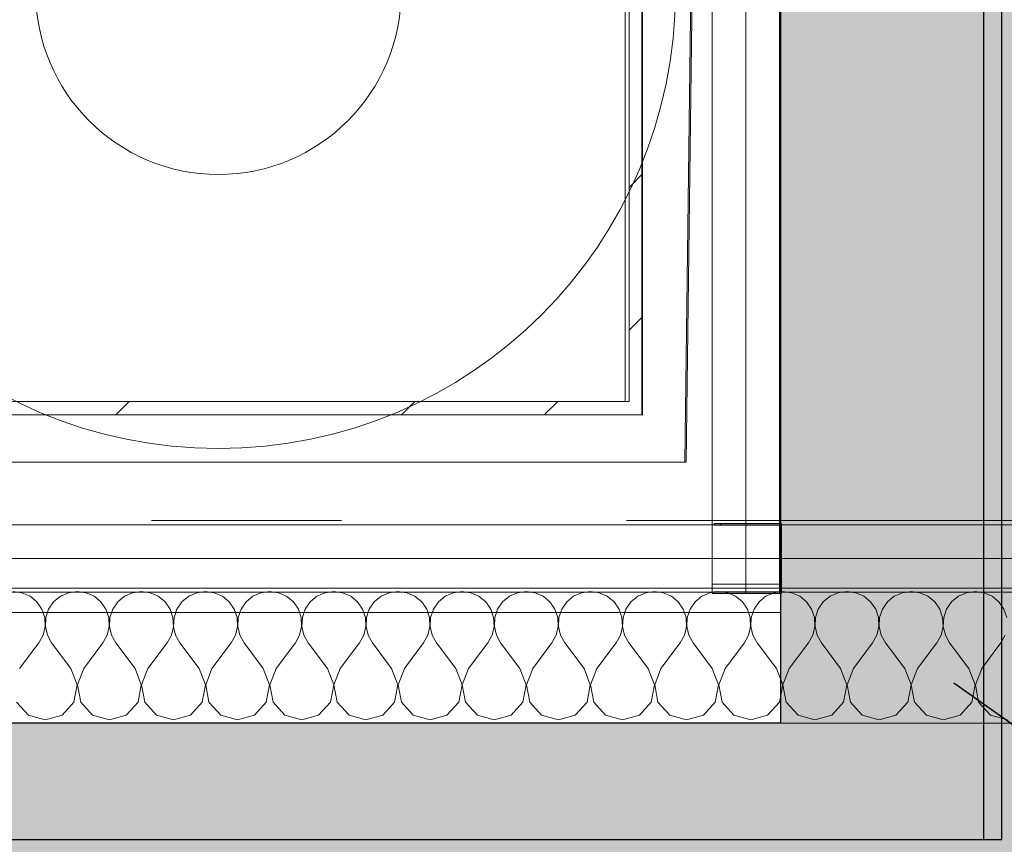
# Model space of a CAD drawing. Header units: centimetres. Extents: x -204 to 17936, y -15197 to 4352.
# Tile 10 of 41: x 548 to 621, y 1510 to 1571. Entities that reach past the tile are written whole.
import ezdxf
from ezdxf.enums import TextEntityAlignment as Align

# ---------------------------------------------------------------- set-up
doc = ezdxf.new("R2010")
doc.units = ezdxf.units.CM
doc.header["$MEASUREMENT"] = 0
doc.linetypes.add('Przerywana podwójnie', pattern=[109.361107, 52.916665, -21.166666, 14.111111, -21.166666])
for name, color, linetype, lineweight in [('0_Nr_pióra__12', 7, 'Continuous', 13), ('0_Nr_pióra__13', 7, 'Continuous', 25), ('280-A Dachy Powłoki_Nr_pióra__13', 7, 'Continuous', 25), ('299-A Wymiary Opisy_Nr_pióra__11', 7, 'Continuous', 0), ('410-K Osie główne_Nr_pióra__11', 7, 'Continuous', 0), ('Nowe_199-Z Wymiary i opisy_Nr_pióra__135', 5, 'Continuous', 20), ('Nowe_280-A Dachy Powłoki_Nr_pióra__135', 5, 'Continuous', 13), ('Nowe_420 - Wełna mineralna_Nr_pióra__135', 5, 'Continuous', 0), ('Nowe_440-K Słupy stalowe_Nr_pióra__135', 5, 'Continuous', 20), ('Nowe_520-I Went_Klim_Nr_pióra__135', 5, 'Continuous', 20)]:
    doc.layers.add(name, color=color, linetype=linetype, lineweight=lineweight)
for name, color, linetype in [('280-A Dachy Powłoki', 7, 'Continuous'), ('299-A Wymiary Opisy', 7, 'Continuous'), ('410-K Osie główne', 7, 'Continuous'), ('Nowe_280-A Dachy Powłoki', 7, 'Continuous'), ('Nowe_420 - Wełna mineralna', 7, 'Continuous'), ('Nowe_440-K Słupy stalowe', 7, 'Continuous'), ('Nowe_520-I Went_Klim', 7, 'Continuous')]:
    doc.layers.add(name, color=color, linetype=linetype)
doc.styles.add('STYL_AUTOMATYCZNY_1', font='arial.ttf')
doc.styles.add('STYL_AUTOMATYCZNY_2', font='arial.ttf')
doc.dimstyles.new('STYL_AUTOMATYCZNY__3', dxfattribs={"dimtxt": 13, "dimasz": 7.6, "dimexe": 0.18, "dimexo": 0.0625, "dimgap": 0, "dimtad": 1, "dimtih": 1, "dimtoh": 1, "dimdec": 0, "dimzin": 0, "dimdsep": 46, "dimtxsty": 'STYL_AUTOMATYCZNY_2', "dimblk": 'ARROWHEAD_2', "dimblk1": 'ARROWHEAD_2', "dimblk2": 'ARROWHEAD_2', "dimcen": 0.09, "dimclrd": 7, "dimclre": 7, "dimclrt": 7, "dimadec": 0, "dimazin": 0, "dimtfac": 1, "dimtdec": 4, "dimtmove": 0, "dimatfit": 3, "dimfxl": 0, "dimtolj": 1, "dimtzin": 0, "dimarcsym": 0})
doc.dimstyles.new('STYL_AUTOMATYCZNY__5', dxfattribs={"dimtxt": 0.18, "dimasz": 14.592, "dimexe": 0.18, "dimexo": 0.0625, "dimgap": 0, "dimtad": 0, "dimtih": 1, "dimtoh": 1, "dimdec": 4, "dimzin": 0, "dimdsep": 46, "dimcen": 0.09, "dimadec": 0, "dimazin": 0, "dimtfac": 1, "dimtdec": 4, "dimtmove": 0, "dimatfit": 3, "dimldrblk": 'ARROWHEAD_5', "dimfxl": 0, "dimtolj": 1, "dimtzin": 0, "dimarcsym": 0})
pattern_1 = [(45, (0, 0), (-15.9099, 15.9099), []), (45, (-5.303, 5.303), (-15.9099, 15.9099), [])]

# ---------------------------------------------------------------- blocks, each defined once
blk = doc.blocks.new('Dach_1_1', base_point=(484.73, 1657.806))
at = {"layer": 'Nowe_280-A Dachy Powłoki_Nr_pióra__135', "color": 5, "linetype": 'Continuous', "lineweight": 13, "flags": 128}
for points in [[(621.027, 1657.966), (621.027, 1510.116)], [(604.598, 1526.984), (604.598, 1616.676)], [(521.094, 1526.984), (604.598, 1526.984)], [(621.027, 1510.116), (484.73, 1510.116)]]:
    blk.add_lwpolyline(points, dxfattribs=at)
blk = doc.blocks.new('Dach_2_1', base_point=(484.73, 1657.806))
at = {"layer": 'Nowe_280-A Dachy Powłoki_Nr_pióra__135', "color": 5, "linetype": 'Continuous', "lineweight": 20, "flags": 128}
for points in [[(512.41, 1518.773), (621.027, 1518.773)], [(621.027, 1518.773), (621.027, 1510.116)], [(621.027, 1510.116), (484.73, 1510.116)]]:
    blk.add_lwpolyline(points, dxfattribs=at)
blk = doc.blocks.new('Ceownik prosty[3]_1', base_point=(635.362, 1530.984))
at = {"layer": 'Nowe_440-K Słupy stalowe_Nr_pióra__135', "color": 5, "linetype": 'Continuous', "lineweight": 20}
for p, q in [((525.259, 1533.484), (580.31, 1533.484)), ((580.31, 1533.484), (635.362, 1533.484)), ((635.362, 1530.984), (525.259, 1530.984)), ((580.31, 1528.484), (525.259, 1528.484)), ((635.362, 1528.484), (580.31, 1528.484))]:
    blk.add_line(p, q, dxfattribs=at)
blk = doc.blocks.new('Kształt_1_1')
at = {"layer": 'Nowe_440-K Słupy stalowe_Nr_pióra__135', "color": 5, "linetype": 'Continuous', "lineweight": 13, "flags": 128}
for points in [[(598.387, 1607.996), (597.495, 1538.144)], [(598.474, 1607.996), (597.582, 1538.144)], [(593.062, 1542.647), (593.062, 1603.493)], [(532.447, 1542.647), (593.062, 1542.647)], [(597.495, 1538.144), (527.961, 1538.144)], [(597.495, 1538.144), (597.582, 1538.144)]]:
    blk.add_lwpolyline(points, dxfattribs=at)
blk = doc.blocks.new('*X50')
at = {"layer": 'Nowe_420 - Wełna mineralna_Nr_pióra__135', "color": 5, "linetype": 'Continuous', "lineweight": 0}
for p, q in [((548.27, 1528.444), (547.619, 1528.535)), ((552.381, 1528.535), (551.73, 1528.444)), ((553.032, 1528.444), (552.381, 1528.535)), ((557.143, 1528.535), (556.492, 1528.444)), ((557.793, 1528.444), (557.143, 1528.535)), ((561.905, 1528.535), (561.254, 1528.444)), ((562.555, 1528.444), (561.905, 1528.535)), ((566.667, 1528.535), (566.016, 1528.444)), ((567.317, 1528.444), (566.667, 1528.535)), ((571.429, 1528.535), (570.778, 1528.444)), ((572.079, 1528.444), (571.429, 1528.535)), ((576.19, 1528.535), (575.54, 1528.444)), ((576.841, 1528.444), (576.19, 1528.535)), ((580.952, 1528.535), (580.302, 1528.444)), ((581.603, 1528.444), (580.952, 1528.535)), ((585.714, 1528.535), (585.064, 1528.444)), ((586.365, 1528.444), (585.714, 1528.535)), ((590.476, 1528.535), (589.826, 1528.444)), ((591.127, 1528.444), (590.476, 1528.535)), ((595.238, 1528.535), (594.587, 1528.444)), ((595.889, 1528.444), (595.238, 1528.535)), ((600, 1528.535), (599.349, 1528.444)), ((600.651, 1528.444), (600, 1528.535)), ((604.762, 1528.535), (604.111, 1528.444)), ((605.413, 1528.444), (604.762, 1528.535)), ((609.524, 1528.535), (608.873, 1528.444)), ((610.174, 1528.444), (609.524, 1528.535)), ((614.286, 1528.535), (613.635, 1528.444)), ((614.936, 1528.444), (614.286, 1528.535)), ((619.048, 1528.535), (618.397, 1528.444)), ((619.698, 1528.444), (619.048, 1528.535)), ((548.871, 1528.179), (548.27, 1528.444)), ((549.377, 1527.76), (548.871, 1528.179)), ((549.749, 1527.219), (549.377, 1527.76)), ((550.623, 1527.76), (550.251, 1527.219)), ((551.129, 1528.179), (550.623, 1527.76)), ((551.73, 1528.444), (551.129, 1528.179)), ((553.633, 1528.179), (553.032, 1528.444)), ((554.139, 1527.76), (553.633, 1528.179)), ((554.511, 1527.219), (554.139, 1527.76)), ((555.385, 1527.76), (555.013, 1527.219)), ((555.891, 1528.179), (555.385, 1527.76)), ((556.492, 1528.444), (555.891, 1528.179)), ((558.395, 1528.179), (557.793, 1528.444)), ((558.9, 1527.76), (558.395, 1528.179)), ((559.272, 1527.219), (558.9, 1527.76)), ((560.147, 1527.76), (559.775, 1527.219)), ((560.653, 1528.179), (560.147, 1527.76)), ((561.254, 1528.444), (560.653, 1528.179)), ((563.157, 1528.179), (562.555, 1528.444)), ((563.662, 1527.76), (563.157, 1528.179)), ((564.034, 1527.219), (563.662, 1527.76)), ((564.909, 1527.76), (564.537, 1527.219)), ((565.415, 1528.179), (564.909, 1527.76)), ((566.016, 1528.444), (565.415, 1528.179)), ((567.918, 1528.179), (567.317, 1528.444)), ((568.424, 1527.76), (567.918, 1528.179)), ((568.796, 1527.219), (568.424, 1527.76)), ((569.671, 1527.76), (569.299, 1527.219)), ((570.177, 1528.179), (569.671, 1527.76)), ((570.778, 1528.444), (570.177, 1528.179)), ((572.68, 1528.179), (572.079, 1528.444)), ((573.186, 1527.76), (572.68, 1528.179)), ((573.558, 1527.219), (573.186, 1527.76)), ((574.433, 1527.76), (574.061, 1527.219)), ((574.939, 1528.179), (574.433, 1527.76)), ((575.54, 1528.444), (574.939, 1528.179)), ((577.442, 1528.179), (576.841, 1528.444)), ((577.948, 1527.76), (577.442, 1528.179)), ((578.32, 1527.219), (577.948, 1527.76)), ((579.195, 1527.76), (578.823, 1527.219)), ((579.701, 1528.179), (579.195, 1527.76)), ((580.302, 1528.444), (579.701, 1528.179)), ((582.204, 1528.179), (581.603, 1528.444)), ((582.71, 1527.76), (582.204, 1528.179)), ((583.082, 1527.219), (582.71, 1527.76)), ((583.957, 1527.76), (583.585, 1527.219)), ((584.463, 1528.179), (583.957, 1527.76)), ((585.064, 1528.444), (584.463, 1528.179)), ((586.966, 1528.179), (586.365, 1528.444)), ((587.472, 1527.76), (586.966, 1528.179)), ((587.844, 1527.219), (587.472, 1527.76)), ((588.719, 1527.76), (588.347, 1527.219)), ((589.224, 1528.179), (588.719, 1527.76)), ((589.826, 1528.444), (589.224, 1528.179)), ((591.728, 1528.179), (591.127, 1528.444)), ((592.234, 1527.76), (591.728, 1528.179)), ((592.606, 1527.219), (592.234, 1527.76)), ((593.481, 1527.76), (593.109, 1527.219)), ((593.986, 1528.179), (593.481, 1527.76)), ((594.587, 1528.444), (593.986, 1528.179)), ((596.49, 1528.179), (595.889, 1528.444)), ((596.996, 1527.76), (596.49, 1528.179)), ((597.368, 1527.219), (596.996, 1527.76)), ((598.242, 1527.76), (597.87, 1527.219)), ((598.748, 1528.179), (598.242, 1527.76)), ((599.349, 1528.444), (598.748, 1528.179)), ((601.252, 1528.179), (600.651, 1528.444)), ((601.758, 1527.76), (601.252, 1528.179)), ((602.13, 1527.219), (601.758, 1527.76)), ((603.004, 1527.76), (602.632, 1527.219)), ((603.51, 1528.179), (603.004, 1527.76)), ((604.111, 1528.444), (603.51, 1528.179)), ((606.014, 1528.179), (605.413, 1528.444)), ((606.519, 1527.76), (606.014, 1528.179)), ((606.891, 1527.219), (606.519, 1527.76)), ((607.766, 1527.76), (607.394, 1527.219)), ((608.272, 1528.179), (607.766, 1527.76)), ((608.873, 1528.444), (608.272, 1528.179)), ((610.776, 1528.179), (610.174, 1528.444)), ((611.281, 1527.76), (610.776, 1528.179)), ((611.653, 1527.219), (611.281, 1527.76)), ((612.528, 1527.76), (612.156, 1527.219)), ((613.034, 1528.179), (612.528, 1527.76)), ((613.635, 1528.444), (613.034, 1528.179)), ((615.537, 1528.179), (614.936, 1528.444)), ((616.043, 1527.76), (615.537, 1528.179)), ((616.415, 1527.219), (616.043, 1527.76)), ((617.29, 1527.76), (616.918, 1527.219)), ((617.796, 1528.179), (617.29, 1527.76)), ((618.397, 1528.444), (617.796, 1528.179)), ((620.299, 1528.179), (619.698, 1528.444)), ((620.805, 1527.76), (620.299, 1528.179)), ((621.177, 1527.219), (620.805, 1527.76)), ((549.959, 1526.596), (549.749, 1527.219)), ((550.251, 1527.219), (550.041, 1526.596)), ((554.72, 1526.596), (554.511, 1527.219)), ((555.013, 1527.219), (554.803, 1526.596)), ((559.482, 1526.596), (559.272, 1527.219)), ((559.775, 1527.219), (559.565, 1526.596)), ((564.244, 1526.596), (564.034, 1527.219)), ((564.537, 1527.219), (564.327, 1526.596)), ((569.006, 1526.596), (568.796, 1527.219)), ((569.299, 1527.219), (569.089, 1526.596)), ((573.768, 1526.596), (573.558, 1527.219)), ((574.061, 1527.219), (573.851, 1526.596)), ((578.53, 1526.596), (578.32, 1527.219)), ((578.823, 1527.219), (578.613, 1526.596)), ((583.292, 1526.596), (583.082, 1527.219)), ((583.585, 1527.219), (583.375, 1526.596)), ((588.054, 1526.596), (587.844, 1527.219)), ((588.347, 1527.219), (588.137, 1526.596)), ((592.816, 1526.596), (592.606, 1527.219)), ((593.109, 1527.219), (592.899, 1526.596)), ((597.578, 1526.596), (597.368, 1527.219)), ((597.87, 1527.219), (597.66, 1526.596)), ((602.34, 1526.596), (602.13, 1527.219)), ((602.632, 1527.219), (602.422, 1526.596)), ((607.101, 1526.596), (606.891, 1527.219)), ((607.394, 1527.219), (607.184, 1526.596)), ((611.863, 1526.596), (611.653, 1527.219)), ((612.156, 1527.219), (611.946, 1526.596)), ((616.625, 1526.596), (616.415, 1527.219)), ((616.918, 1527.219), (616.708, 1526.596)), ((621.387, 1526.596), (621.177, 1527.219)), ((549.99, 1525.94), (549.959, 1526.596)), ((550.041, 1526.596), (550.01, 1525.94)), ((554.752, 1525.94), (554.72, 1526.596)), ((554.803, 1526.596), (554.772, 1525.94)), ((559.514, 1525.94), (559.482, 1526.596)), ((559.565, 1526.596), (559.533, 1525.94)), ((564.276, 1525.94), (564.244, 1526.596)), ((564.327, 1526.596), (564.295, 1525.94)), ((569.038, 1525.94), (569.006, 1526.596)), ((569.089, 1526.596), (569.057, 1525.94)), ((573.8, 1525.94), (573.768, 1526.596)), ((573.851, 1526.596), (573.819, 1525.94)), ((578.562, 1525.94), (578.53, 1526.596)), ((578.613, 1526.596), (578.581, 1525.94)), ((583.324, 1525.94), (583.292, 1526.596)), ((583.375, 1526.596), (583.343, 1525.94)), ((588.086, 1525.94), (588.054, 1526.596)), ((588.137, 1526.596), (588.105, 1525.94)), ((592.848, 1525.94), (592.816, 1526.596)), ((592.899, 1526.596), (592.867, 1525.94)), ((597.609, 1525.94), (597.578, 1526.596)), ((597.66, 1526.596), (597.629, 1525.94)), ((602.371, 1525.94), (602.34, 1526.596)), ((602.422, 1526.596), (602.391, 1525.94)), ((607.133, 1525.94), (607.101, 1526.596)), ((607.184, 1526.596), (607.152, 1525.94)), ((611.895, 1525.94), (611.863, 1526.596)), ((611.946, 1526.596), (611.914, 1525.94)), ((616.657, 1525.94), (616.625, 1526.596)), ((616.708, 1526.596), (616.676, 1525.94)), ((549.842, 1525.3), (549.99, 1525.94)), ((550.01, 1525.94), (550.158, 1525.3)), ((554.604, 1525.3), (554.752, 1525.94)), ((554.772, 1525.94), (554.92, 1525.3)), ((559.366, 1525.3), (559.514, 1525.94)), ((559.533, 1525.94), (559.682, 1525.3)), ((564.127, 1525.3), (564.276, 1525.94)), ((564.295, 1525.94), (564.444, 1525.3)), ((568.889, 1525.3), (569.038, 1525.94)), ((569.057, 1525.94), (569.206, 1525.3)), ((573.651, 1525.3), (573.8, 1525.94)), ((573.819, 1525.94), (573.968, 1525.3)), ((578.413, 1525.3), (578.562, 1525.94)), ((578.581, 1525.94), (578.73, 1525.3)), ((583.175, 1525.3), (583.324, 1525.94)), ((583.343, 1525.94), (583.492, 1525.3)), ((587.937, 1525.3), (588.086, 1525.94)), ((588.105, 1525.94), (588.254, 1525.3)), ((592.699, 1525.3), (592.848, 1525.94)), ((592.867, 1525.94), (593.015, 1525.3)), ((597.461, 1525.3), (597.609, 1525.94)), ((597.629, 1525.94), (597.777, 1525.3)), ((602.223, 1525.3), (602.371, 1525.94)), ((602.391, 1525.94), (602.539, 1525.3)), ((606.985, 1525.3), (607.133, 1525.94)), ((607.152, 1525.94), (607.301, 1525.3)), ((611.746, 1525.3), (611.895, 1525.94)), ((611.914, 1525.94), (612.063, 1525.3)), ((616.508, 1525.3), (616.657, 1525.94)), ((616.676, 1525.94), (616.825, 1525.3)), ((549.524, 1524.725), (549.842, 1525.3)), ((550.158, 1525.3), (550.476, 1524.725)), ((554.286, 1524.725), (554.604, 1525.3)), ((554.92, 1525.3), (555.238, 1524.725)), ((559.048, 1524.725), (559.366, 1525.3)), ((559.682, 1525.3), (560, 1524.725)), ((563.81, 1524.725), (564.127, 1525.3)), ((564.444, 1525.3), (564.762, 1524.725)), ((568.571, 1524.725), (568.889, 1525.3)), ((569.206, 1525.3), (569.524, 1524.725)), ((573.333, 1524.725), (573.651, 1525.3)), ((573.968, 1525.3), (574.286, 1524.725)), ((578.095, 1524.725), (578.413, 1525.3)), ((578.73, 1525.3), (579.048, 1524.725)), ((582.857, 1524.725), (583.175, 1525.3)), ((583.492, 1525.3), (583.81, 1524.725)), ((587.619, 1524.725), (587.937, 1525.3)), ((588.254, 1525.3), (588.571, 1524.725)), ((592.381, 1524.725), (592.699, 1525.3)), ((593.015, 1525.3), (593.333, 1524.725)), ((597.143, 1524.725), (597.461, 1525.3)), ((597.777, 1525.3), (598.095, 1524.725)), ((601.905, 1524.725), (602.223, 1525.3)), ((602.539, 1525.3), (602.857, 1524.725)), ((606.667, 1524.725), (606.985, 1525.3)), ((607.301, 1525.3), (607.619, 1524.725)), ((611.429, 1524.725), (611.746, 1525.3)), ((612.063, 1525.3), (612.381, 1524.725)), ((616.19, 1524.725), (616.508, 1525.3)), ((616.825, 1525.3), (617.143, 1524.725)), ((620.952, 1524.725), (621.27, 1525.3)), ((548.095, 1522.821), (549.524, 1524.725)), ((551.905, 1522.821), (550.476, 1524.725)), ((552.857, 1522.821), (554.286, 1524.725)), ((556.667, 1522.821), (555.238, 1524.725)), ((557.619, 1522.821), (559.048, 1524.725)), ((561.429, 1522.821), (560, 1524.725)), ((562.381, 1522.821), (563.81, 1524.725)), ((566.19, 1522.821), (564.762, 1524.725)), ((567.143, 1522.821), (568.571, 1524.725)), ((570.952, 1522.821), (569.524, 1524.725)), ((571.905, 1522.821), (573.333, 1524.725)), ((575.714, 1522.821), (574.286, 1524.725)), ((576.667, 1522.821), (578.095, 1524.725)), ((580.476, 1522.821), (579.048, 1524.725)), ((581.429, 1522.821), (582.857, 1524.725)), ((585.238, 1522.821), (583.81, 1524.725)), ((586.19, 1522.821), (587.619, 1524.725)), ((590, 1522.821), (588.571, 1524.725)), ((590.952, 1522.821), (592.381, 1524.725)), ((594.762, 1522.821), (593.333, 1524.725)), ((595.714, 1522.821), (597.143, 1524.725)), ((599.524, 1522.821), (598.095, 1524.725)), ((600.476, 1522.821), (601.905, 1524.725)), ((604.286, 1522.821), (602.857, 1524.725)), ((605.238, 1522.821), (606.667, 1524.725)), ((609.048, 1522.821), (607.619, 1524.725)), ((610, 1522.821), (611.429, 1524.725)), ((613.81, 1522.821), (612.381, 1524.725)), ((614.762, 1522.821), (616.19, 1524.725)), ((618.571, 1522.821), (617.143, 1524.725)), ((619.524, 1522.821), (620.952, 1524.725)), ((552.371, 1521.606), (551.905, 1522.821)), ((552.857, 1522.821), (552.391, 1521.606)), ((557.133, 1521.606), (556.667, 1522.821)), ((557.619, 1522.821), (557.152, 1521.606)), ((561.895, 1521.606), (561.429, 1522.821)), ((562.381, 1522.821), (561.914, 1521.606)), ((566.657, 1521.606), (566.19, 1522.821)), ((567.143, 1522.821), (566.676, 1521.606)), ((571.419, 1521.606), (570.952, 1522.821)), ((571.905, 1522.821), (571.438, 1521.606)), ((576.181, 1521.606), (575.714, 1522.821)), ((576.667, 1522.821), (576.2, 1521.606)), ((580.943, 1521.606), (580.476, 1522.821)), ((581.429, 1522.821), (580.962, 1521.606)), ((585.705, 1521.606), (585.238, 1522.821)), ((586.19, 1522.821), (585.724, 1521.606)), ((590.467, 1521.606), (590, 1522.821)), ((590.952, 1522.821), (590.486, 1521.606)), ((595.228, 1521.606), (594.762, 1522.821)), ((595.714, 1522.821), (595.248, 1521.606)), ((599.99, 1521.606), (599.524, 1522.821)), ((600.476, 1522.821), (600.01, 1521.606)), ((604.752, 1521.606), (604.286, 1522.821)), ((605.238, 1522.821), (604.772, 1521.606)), ((609.514, 1521.606), (609.048, 1522.821)), ((610, 1522.821), (609.533, 1521.606)), ((614.276, 1521.606), (613.81, 1522.821)), ((614.762, 1522.821), (614.295, 1521.606)), ((619.038, 1521.606), (618.571, 1522.821)), ((619.524, 1522.821), (619.057, 1521.606)), ((552.13, 1520.327), (552.371, 1521.606)), ((552.391, 1521.606), (552.632, 1520.327)), ((556.891, 1520.327), (557.133, 1521.606)), ((557.152, 1521.606), (557.394, 1520.327)), ((561.653, 1520.327), (561.895, 1521.606)), ((561.914, 1521.606), (562.156, 1520.327)), ((566.415, 1520.327), (566.657, 1521.606)), ((566.676, 1521.606), (566.918, 1520.327)), ((571.177, 1520.327), (571.419, 1521.606)), ((571.438, 1521.606), (571.68, 1520.327)), ((575.939, 1520.327), (576.181, 1521.606)), ((576.2, 1521.606), (576.442, 1520.327)), ((580.701, 1520.327), (580.943, 1521.606)), ((580.962, 1521.606), (581.204, 1520.327)), ((585.463, 1520.327), (585.705, 1521.606)), ((585.724, 1521.606), (585.966, 1520.327)), ((590.225, 1520.327), (590.467, 1521.606)), ((590.486, 1521.606), (590.728, 1520.327)), ((594.987, 1520.327), (595.228, 1521.606)), ((595.248, 1521.606), (595.489, 1520.327)), ((599.749, 1520.327), (599.99, 1521.606)), ((600.01, 1521.606), (600.251, 1520.327)), ((604.511, 1520.327), (604.752, 1521.606)), ((604.772, 1521.606), (605.013, 1520.327)), ((609.272, 1520.327), (609.514, 1521.606)), ((609.533, 1521.606), (609.775, 1520.327)), ((614.034, 1520.327), (614.276, 1521.606)), ((614.295, 1521.606), (614.537, 1520.327)), ((618.796, 1520.327), (619.038, 1521.606)), ((619.057, 1521.606), (619.299, 1520.327)), ((547.87, 1520.327), (548.748, 1519.367)), ((551.252, 1519.367), (552.13, 1520.327)), ((552.632, 1520.327), (553.51, 1519.367)), ((556.014, 1519.367), (556.891, 1520.327)), ((557.394, 1520.327), (558.272, 1519.367)), ((560.776, 1519.367), (561.653, 1520.327)), ((562.156, 1520.327), (563.034, 1519.367)), ((565.537, 1519.367), (566.415, 1520.327)), ((566.918, 1520.327), (567.796, 1519.367)), ((570.299, 1519.367), (571.177, 1520.327)), ((571.68, 1520.327), (572.558, 1519.367)), ((575.061, 1519.367), (575.939, 1520.327)), ((576.442, 1520.327), (577.32, 1519.367)), ((579.823, 1519.367), (580.701, 1520.327)), ((581.204, 1520.327), (582.082, 1519.367)), ((584.585, 1519.367), (585.463, 1520.327)), ((585.966, 1520.327), (586.843, 1519.367)), ((589.347, 1519.367), (590.225, 1520.327)), ((590.728, 1520.327), (591.605, 1519.367)), ((594.109, 1519.367), (594.987, 1520.327)), ((595.489, 1520.327), (596.367, 1519.367)), ((598.871, 1519.367), (599.749, 1520.327)), ((600.251, 1520.327), (601.129, 1519.367)), ((603.633, 1519.367), (604.511, 1520.327)), ((605.013, 1520.327), (605.891, 1519.367)), ((608.395, 1519.367), (609.272, 1520.327)), ((609.775, 1520.327), (610.653, 1519.367)), ((613.157, 1519.367), (614.034, 1520.327)), ((614.537, 1520.327), (615.415, 1519.367)), ((617.918, 1519.367), (618.796, 1520.327)), ((619.299, 1520.327), (620.177, 1519.367)), ((548.748, 1519.367), (550, 1519.011)), ((550, 1519.011), (551.252, 1519.367)), ((553.51, 1519.367), (554.762, 1519.011)), ((554.762, 1519.011), (556.014, 1519.367)), ((558.272, 1519.367), (559.524, 1519.011)), ((559.524, 1519.011), (560.776, 1519.367)), ((563.034, 1519.367), (564.286, 1519.011)), ((564.286, 1519.011), (565.537, 1519.367)), ((567.796, 1519.367), (569.048, 1519.011)), ((569.048, 1519.011), (570.299, 1519.367)), ((572.558, 1519.367), (573.81, 1519.011)), ((573.81, 1519.011), (575.061, 1519.367)), ((577.32, 1519.367), (578.571, 1519.011)), ((578.571, 1519.011), (579.823, 1519.367)), ((582.082, 1519.367), (583.333, 1519.011)), ((583.333, 1519.011), (584.585, 1519.367)), ((586.843, 1519.367), (588.095, 1519.011)), ((588.095, 1519.011), (589.347, 1519.367)), ((591.605, 1519.367), (592.857, 1519.011)), ((592.857, 1519.011), (594.109, 1519.367)), ((596.367, 1519.367), (597.619, 1519.011)), ((597.619, 1519.011), (598.871, 1519.367)), ((601.129, 1519.367), (602.381, 1519.011)), ((602.381, 1519.011), (603.633, 1519.367)), ((605.891, 1519.367), (607.143, 1519.011)), ((607.143, 1519.011), (608.395, 1519.367)), ((610.653, 1519.367), (611.905, 1519.011)), ((611.905, 1519.011), (613.157, 1519.367)), ((615.415, 1519.367), (616.667, 1519.011)), ((616.667, 1519.011), (617.918, 1519.367)), ((620.177, 1519.367), (621.429, 1519.011))]:
    blk.add_line(p, q, dxfattribs=at)
blk = doc.blocks.new('Ściana_17_1', base_point=(635.739, 1528.773))
at = {"layer": 'Nowe_420 - Wełna mineralna_Nr_pióra__135', "color": 5, "linetype": 'Continuous', "lineweight": 20, "flags": 128}
for points in [[(635.739, 1528.773), (521.5, 1528.773)], [(511.5, 1518.773), (635.739, 1518.773)]]:
    blk.add_lwpolyline(points, dxfattribs=at)
at = {"layer": 'Nowe_420 - Wełna mineralna', "color": 5, "lineweight": 20}
blk.add_blockref('*X50', (0, 0), dxfattribs=at)
blk = doc.blocks.new('Ściana_19_1', base_point=(594.341, 1604.493))
at = {"layer": 'Nowe_520-I Went_Klim_Nr_pióra__135', "linetype": 'Continuous', "lineweight": 20}
h = blk.add_hatch(dxfattribs=at)
h.set_pattern_fill('Stal_0001', color=5, style=0, pattern_type=2)
h.set_pattern_definition(pattern_1)
h.paths.add_polyline_path([(594.341, 1542.647), (594.341, 1603.493), (593.341, 1603.493), (593.341, 1542.647)])
h = blk.add_hatch(dxfattribs=at)
h.set_pattern_fill('Stal_0001', color=5, style=0, pattern_type=2)
h.set_pattern_definition(pattern_1)
h.paths.add_polyline_path([(593.341, 1542.647), (593.341, 1541.647), (594.341, 1541.647)])
h = blk.add_hatch(dxfattribs=at)
h.set_pattern_fill('Stal_0001', color=5, style=0, pattern_type=2)
h.set_pattern_definition(pattern_1)
h.paths.add_polyline_path([(594.341, 1542.647), (593.341, 1542.647), (594.341, 1541.647)])
at = {"layer": 'Nowe_520-I Went_Klim_Nr_pióra__135', "color": 5, "linetype": 'Continuous', "lineweight": 20, "flags": 128}
for points in [[(593.341, 1603.493), (593.341, 1542.647)], [(594.341, 1541.647), (594.341, 1603.493)], [(594.341, 1541.647), (593.341, 1541.647)]]:
    blk.add_lwpolyline(points, dxfattribs=at)
blk = doc.blocks.new('Ściana_20_1', base_point=(594.341, 1541.647))
at = {"layer": 'Nowe_520-I Went_Klim_Nr_pióra__135', "linetype": 'Continuous', "lineweight": 20}
h = blk.add_hatch(dxfattribs=at)
h.set_pattern_fill('Stal_0001', color=5, style=0, pattern_type=2)
h.set_pattern_definition(pattern_1)
h.paths.add_polyline_path([(532.495, 1542.647), (531.495, 1542.647), (531.495, 1541.647)])
h = blk.add_hatch(dxfattribs=at)
h.set_pattern_fill('Stal_0001', color=5, style=0, pattern_type=2)
h.set_pattern_definition(pattern_1)
h.paths.add_polyline_path([(532.495, 1542.647), (531.495, 1541.647), (532.495, 1541.647)])
h = blk.add_hatch(dxfattribs=at)
h.set_pattern_fill('Stal_0001', color=5, style=0, pattern_type=2)
h.set_pattern_definition(pattern_1)
h.paths.add_polyline_path([(532.495, 1541.647), (593.341, 1541.647), (593.341, 1542.647), (532.495, 1542.647)])
at = {"layer": 'Nowe_520-I Went_Klim_Nr_pióra__135', "color": 5, "linetype": 'Continuous', "lineweight": 20, "flags": 128}
for points in [[(531.495, 1541.647), (531.495, 1542.647)], [(593.341, 1542.647), (532.495, 1542.647)], [(531.495, 1541.647), (593.341, 1541.647)]]:
    blk.add_lwpolyline(points, dxfattribs=at)
blk = doc.blocks.new('Dach_3_1', base_point=(9.824, 58.425))
at = {"layer": '280-A Dachy Powłoki', "linetype": 'Continuous', "lineweight": 0, "true_color": 0x000000}
h = blk.add_hatch(dxfattribs=at)
h.set_pattern_fill('Piasek_0001', color=18, style=0, pattern_type=2)
h.set_pattern_definition([(314.8188, (30.982, 257.457), (11.10853, 11.12299), [0, -10.48004, 0, -15.72006]), (19.99833, (30.938, 222.457), (-5.34772, 14.80689), [0, -7.67413, 0, -13.25532])])
h.paths.add_polyline_path([(13.461, 3007.648), (9.824, 58.425), (656.296, 58.956), (656.296, 3007.648)])
h.paths.add_polyline_path([(282.107, 1151.154), (281.656, 1153.739), (281.659, 1156.364), (282.116, 1158.948), (283.014, 1161.413), (284.324, 1163.685), (286.007, 1165.693), (288.012, 1167.378), (290.278, 1168.687), (292.736, 1169.582), (295.312, 1170.034), (297.927, 1170.031), (300.501, 1169.572), (302.957, 1168.671), (305.219, 1167.356), (307.22, 1165.666), (308.898, 1163.654), (310.203, 1161.379), (311.094, 1158.911), (311.545, 1156.326), (311.542, 1153.701), (311.084, 1151.117), (310.187, 1148.652), (308.877, 1146.381), (307.194, 1144.372), (305.188, 1142.688), (302.922, 1141.378), (300.464, 1140.483), (297.889, 1140.031), (295.274, 1140.034), (292.7, 1140.493), (290.244, 1141.394), (287.981, 1142.709), (285.98, 1144.399), (284.302, 1146.412), (282.998, 1148.686)], flags=0)
h.paths.add_polyline_path([(285.14, 1755.089), (285.143, 1757.713), (285.601, 1760.298), (286.498, 1762.763), (287.808, 1765.034), (289.492, 1767.043), (291.497, 1768.727), (293.763, 1770.037), (296.221, 1770.931), (298.796, 1771.384), (301.411, 1771.381), (303.985, 1770.922), (306.441, 1770.021), (308.704, 1768.706), (310.705, 1767.016), (312.383, 1765.003), (313.687, 1762.729), (314.578, 1760.261), (315.029, 1757.676), (315.026, 1755.051), (314.569, 1752.467), (313.671, 1750.002), (312.361, 1747.73), (310.678, 1745.722), (308.673, 1744.037), (306.407, 1742.728), (303.949, 1741.833), (301.373, 1741.381), (298.759, 1741.384), (296.184, 1741.843), (293.728, 1742.744), (291.466, 1744.059), (289.465, 1745.749), (287.787, 1747.761), (286.482, 1750.036), (285.591, 1752.503)], flags=0)
h.paths.add_polyline_path([(287.106, 540.188), (286.656, 542.773), (286.659, 545.398), (287.116, 547.982), (288.014, 550.447), (289.324, 552.718), (291.007, 554.727), (293.012, 556.412), (295.278, 557.721), (297.736, 558.616), (300.312, 559.068), (302.926, 559.065), (305.501, 558.606), (307.957, 557.705), (310.219, 556.39), (312.22, 554.7), (313.898, 552.688), (315.203, 550.413), (316.094, 547.945), (316.545, 545.36), (316.541, 542.735), (316.084, 540.151), (315.187, 537.686), (313.877, 535.415), (312.193, 533.406), (310.188, 531.722), (307.922, 530.412), (305.464, 529.517), (302.889, 529.065), (300.274, 529.068), (297.7, 529.527), (295.244, 530.428), (292.981, 531.743), (290.98, 533.433), (289.302, 535.445), (287.998, 537.72)], flags=0)
h.paths.add_polyline_path([(288.409, 2336.326), (287.958, 2338.911), (287.961, 2341.536), (288.419, 2344.12), (289.316, 2346.585), (290.626, 2348.857), (292.31, 2350.865), (294.315, 2352.55), (296.581, 2353.859), (299.039, 2354.754), (301.614, 2355.207), (304.229, 2355.203), (306.803, 2354.744), (309.259, 2353.843), (311.522, 2352.528), (313.523, 2350.839), (315.201, 2348.826), (316.505, 2346.551), (317.397, 2344.084), (317.847, 2341.498), (317.844, 2338.874), (317.387, 2336.29), (316.489, 2333.824), (315.179, 2331.553), (313.496, 2329.544), (311.491, 2327.86), (309.225, 2326.55), (306.767, 2325.656), (304.191, 2325.203), (301.577, 2325.207), (299.002, 2325.666), (296.546, 2326.566), (294.284, 2327.882), (292.283, 2329.571), (290.605, 2331.584), (289.3, 2333.859)], flags=0)
h.paths.add_polyline_path([(409.645, 1251.954), (409.739, 1326.954), (476.967, 1326.87), (476.985, 1327.07), (484.618, 1327.06), (484.524, 1251.66), (476.89, 1251.67), (476.873, 1251.87)], flags=0)
h.paths.add_polyline_path([(412.494, 682.826), (412.5, 688.076), (413.415, 693.244), (415.209, 698.175), (417.83, 702.717), (421.196, 706.734), (425.206, 710.103), (429.738, 712.722), (434.655, 714.512), (439.806, 715.417), (445.035, 715.41), (450.184, 714.492), (455.096, 712.691), (459.621, 710.06), (463.623, 706.681), (466.979, 702.656), (469.588, 698.106), (471.37, 693.171), (472.272, 688.001), (472.265, 682.751), (471.351, 677.583), (469.556, 672.652), (466.936, 668.11), (463.569, 664.093), (459.559, 660.723), (455.027, 658.104), (450.111, 656.315), (444.96, 655.41), (439.73, 655.417), (434.582, 656.335), (429.67, 658.136), (425.144, 660.767), (421.143, 664.146), (417.786, 668.171), (415.177, 672.721), (413.395, 677.656)], flags=0)
h.paths.add_polyline_path([(484.73, 1510.116), (484.73, 1657.806), (484.777, 1657.806), (484.777, 1657.835), (509.343, 1657.835), (621.027, 1657.965), (621.027, 1510.116)], flags=0)
h.paths.add_polyline_path([(565.63, 800.391), (565.179, 802.976), (565.182, 805.601), (565.639, 808.185), (566.537, 810.65), (567.847, 812.922), (569.53, 814.93), (571.535, 816.615), (573.801, 817.924), (576.259, 818.819), (578.835, 819.271), (581.45, 819.268), (584.024, 818.809), (586.48, 817.908), (588.743, 816.593), (590.743, 814.904), (592.422, 812.891), (593.726, 810.616), (594.617, 808.149), (595.068, 805.563), (595.065, 802.939), (594.607, 800.355), (593.71, 797.889), (592.4, 795.618), (590.717, 793.609), (588.712, 791.925), (586.446, 790.615), (583.987, 789.721), (581.412, 789.268), (578.797, 789.271), (576.223, 789.73), (573.767, 790.631), (571.504, 791.946), (569.503, 793.636), (567.825, 795.649), (566.521, 797.923)], flags=0)
h.paths.add_polyline_path([(574.949, 2497.92), (574.498, 2500.506), (574.5, 2501.818), (574.502, 2503.13), (574.959, 2505.715), (575.856, 2508.18), (577.166, 2510.451), (578.85, 2512.46), (580.855, 2514.144), (583.121, 2515.454), (585.579, 2516.348), (588.154, 2516.801), (589.462, 2516.799), (590.769, 2516.798), (593.343, 2516.339), (595.799, 2515.438), (598.062, 2514.123), (600.063, 2512.433), (601.741, 2510.42), (603.045, 2508.146), (603.937, 2505.678), (604.387, 2503.093), (604.386, 2501.781), (604.384, 2500.468), (603.927, 2497.884), (603.029, 2495.419), (601.719, 2493.147), (600.036, 2491.139), (598.031, 2489.454), (595.765, 2488.145), (593.307, 2487.25), (590.731, 2486.798), (589.424, 2486.799), (588.117, 2486.801), (585.542, 2487.26), (583.086, 2488.161), (580.824, 2489.476), (578.823, 2491.165), (577.145, 2493.178), (575.84, 2495.453)], flags=0)
at = {"layer": '280-A Dachy Powłoki_Nr_pióra__13', "color": 7, "linetype": 'Continuous', "lineweight": 25, "flags": 128}
for points in [[(621.027, 1510.116), (621.027, 1657.965)], [(619.649, 1657.832), (619.65, 1510.116)], [(484.73, 1510.116), (484.777, 1510.116), (617.451, 1510.116), (621.027, 1510.116)]]:
    blk.add_lwpolyline(points, dxfattribs=at)
blk = doc.blocks.new('Wentylator dachowy poziomego wyrzutu[27]_1', base_point=(562.86, 1573.07))
at = {"layer": 'Nowe_520-I Went_Klim_Nr_pióra__135', "color": 5, "linetype": 'Continuous', "lineweight": 20, "flags": 128}
blk.add_lwpolyline([(596.783, 1573.07, 1), (528.937, 1573.07, 1)], format="xyb", close=True, dxfattribs=at)
blk.add_lwpolyline([(531.437, 1604.493), (531.437, 1541.647), (594.283, 1541.647), (594.283, 1604.493)], close=True, dxfattribs=at)
at = {"layer": 'Nowe_520-I Went_Klim_Nr_pióra__135', "color": 5, "linetype": 'Continuous', "lineweight": 20}
blk.add_circle((562.86, 1573.07), 13.569, dxfattribs=at)
blk = doc.blocks.new('Standardowy znacznik osi[34]_1', base_point=(-163.001, 1533.809))
at = {"layer": '410-K Osie główne_Nr_pióra__11', "color": 7, "linetype": 'Przerywana podwójnie', "lineweight": 0}
blk.add_line((-63.001, 1533.809), (1039.917, 1533.809), dxfattribs=at)
at = {"layer": '410-K Osie główne_Nr_pióra__11', "color": 7, "lineweight": 0, "style": 'STYL_AUTOMATYCZNY_1'}
for tag, p in [('AC_MarkerText_1_0', (-178.001, 1541.309)), ('AC_MarkerText_1_1', (1154.917, 1541.309))]:
    blk.add_attdef(tag, text='', height=15, dxfattribs=at).set_placement(p, align=Align.TOP_CENTER)
blk = doc.blocks.new('Słup - Ceownik prosty[46]_1', base_point=(602.173, 1530.984))
at = {"layer": 'Nowe_440-K Słupy stalowe_Nr_pióra__135', "linetype": 'Continuous', "lineweight": 20}
h = blk.add_hatch(dxfattribs=at)
h.set_pattern_fill('Stal_0001', color=5, style=0, pattern_type=2)
h.set_pattern_definition(pattern_1)
h.paths.add_polyline_path([(599.673, 1528.384), (604.673, 1528.384), (604.673, 1533.584), (599.673, 1533.584), (599.673, 1533.464), (604.553, 1533.464), (604.553, 1528.504), (599.673, 1528.504)])
at = {"layer": 'Nowe_440-K Słupy stalowe_Nr_pióra__135', "color": 5, "linetype": 'Continuous', "lineweight": 20}
for p, q in [((599.673, 1533.464), (599.673, 1533.584)), ((599.673, 1533.584), (604.673, 1533.584)), ((604.553, 1533.464), (599.673, 1533.464)), ((604.553, 1528.504), (604.553, 1533.464)), ((604.673, 1533.584), (604.673, 1528.384)), ((599.673, 1528.384), (599.673, 1528.504)), ((599.673, 1528.504), (604.553, 1528.504)), ((604.673, 1528.384), (599.673, 1528.384))]:
    blk.add_line(p, q, dxfattribs=at)
blk = doc.blocks.new('Ceownik prosty[50]_1', base_point=(623.532, 1530.984))
at = {"layer": 'Nowe_440-K Słupy stalowe_Nr_pióra__135', "color": 5, "linetype": 'Continuous', "lineweight": 20}
for p, q in [((523.532, 1533.484), (573.532, 1533.484)), ((573.532, 1533.484), (623.532, 1533.484)), ((623.532, 1530.984), (523.532, 1530.984)), ((573.532, 1528.484), (523.532, 1528.484)), ((623.532, 1528.484), (573.532, 1528.484))]:
    blk.add_line(p, q, dxfattribs=at)
blk = doc.blocks.new('Ceownik prosty[52]_1', base_point=(602.01, 1612.676))
at = {"layer": 'Nowe_440-K Słupy stalowe_Nr_pióra__135', "color": 5, "linetype": 'Continuous', "lineweight": 20}
for p, q in [((599.51, 1570.875), (599.51, 1612.676)), ((602.01, 1612.676), (602.01, 1529.074)), ((604.51, 1612.676), (604.51, 1570.875)), ((599.51, 1529.074), (599.51, 1570.875)), ((604.51, 1570.875), (604.51, 1529.074)), ((602.01, 1529.074), (599.51, 1529.074)), ((604.51, 1529.074), (602.01, 1529.074))]:
    blk.add_line(p, q, dxfattribs=at)
blk = doc.blocks.new('Ceownik prosty[53]_1', base_point=(602.01, 1612.676))
at = {"layer": 'Nowe_440-K Słupy stalowe_Nr_pióra__135', "color": 5, "linetype": 'Continuous', "lineweight": 20}
for p, q in [((599.51, 1570.53), (599.51, 1612.676)), ((602.01, 1612.676), (602.01, 1528.384)), ((604.51, 1612.676), (604.51, 1570.53)), ((599.51, 1528.384), (599.51, 1570.53)), ((604.51, 1570.53), (604.51, 1528.384)), ((602.01, 1528.384), (599.51, 1528.384)), ((604.51, 1528.384), (602.01, 1528.384))]:
    blk.add_line(p, q, dxfattribs=at)
blk = doc.blocks.new('Ceownik prosty[55]_1', base_point=(623.532, 1530.984))
at = {"layer": 'Nowe_440-K Słupy stalowe_Nr_pióra__135', "color": 5, "linetype": 'Continuous', "lineweight": 20}
for p, q in [((523.532, 1533.484), (573.532, 1533.484)), ((573.532, 1533.484), (623.532, 1533.484)), ((623.532, 1530.984), (523.532, 1530.984)), ((573.532, 1528.484), (523.532, 1528.484)), ((623.532, 1528.484), (573.532, 1528.484))]:
    blk.add_line(p, q, dxfattribs=at)
blk = doc.blocks.new('Ceownik prosty[57]_1', base_point=(602.01, 1612.676))
at = {"layer": 'Nowe_440-K Słupy stalowe_Nr_pióra__135', "color": 5, "linetype": 'Continuous', "lineweight": 20}
for p, q in [((599.51, 1570.875), (599.51, 1612.676)), ((602.01, 1612.676), (602.01, 1529.074)), ((604.51, 1612.676), (604.51, 1570.875)), ((599.51, 1529.074), (599.51, 1570.875)), ((604.51, 1570.875), (604.51, 1529.074)), ((602.01, 1529.074), (599.51, 1529.074)), ((604.51, 1529.074), (602.01, 1529.074))]:
    blk.add_line(p, q, dxfattribs=at)
blk = doc.blocks.new('*D157')
at = {"layer": '299-A Wymiary Opisy_Nr_pióra__11', "color": 7, "linetype": 'Continuous', "lineweight": 0}
for p, q in [((511.5, 1482.378), (511.5, 1497.378)), ((623.244, 1482.378), (623.244, 1497.378)), ((514.387, 1494.878), (508.613, 1484.878)), ((620.357, 1484.878), (626.131, 1494.878)), ((506.61, 1489.878), (511.5, 1489.878)), ((511.5, 1489.878), (623.244, 1489.878)), ((623.244, 1489.878), (628.134, 1489.878))]:
    blk.add_line(p, q, dxfattribs=at)
at = {"layer": '299-A Wymiary Opisy_Nr_pióra__11', "color": 7, "lineweight": 0, "insert": (553.161, 1492.478), "char_height": 13, "attachment_point": 7, "style": 'STYL_AUTOMATYCZNY_2'}
blk.add_mtext('\\A1;{\\pql;\\fArial|b0|i0|c238|p0;\\W1.000000;112}', dxfattribs=at)
blk = doc.blocks.new('ARROWHEAD_2')
at = {"color": 0, "linetype": 'Continuous', "lineweight": 0}
for p, q in [((-0.3781, -0.655), (0.3781, 0.655)), ((0, 0), (-1, 0))]:
    blk.add_line(p, q, dxfattribs=at)
blk = doc.blocks.new('ARROWHEAD_5')
at = {"linetype": 'Continuous', "lineweight": 0}
blk.add_hatch(color=0, dxfattribs=at).paths.add_polyline_path([(-1, 0.2679), (0, 0), (-1, -0.2679)])
at = {"color": 0, "linetype": 'Continuous', "lineweight": 0}
blk.add_line((0, 0), (-1, 0), dxfattribs=at)

msp = doc.modelspace()

# ---------------------------------------------------------------- hatches: boundary and pattern name
at = {"layer": '0_Nr_pióra__12', "linetype": 'Continuous', "lineweight": 13}
h = msp.add_hatch(dxfattribs=at)
h.set_pattern_fill('Piasek_0001', style=0, pattern_type=2)
h.set_pattern_definition([(45, (0, 35), (-11.13693, 11.13693), [0, -10.5, 0, -15.75]), (110, (35, 35), (14.80016, 5.38682), [0, -7.7, 0, -13.3])])
h.paths.add_polyline_path([(-3.982, 60.925), (625.172, 59.124), (623.101, 1627.152), (623.121, 1627.152), (622.471, 2119.363), (511.5, 2119.363), (511.5, 2227.729), (612.412, 2227.729), (612.119, 2450.026), (637.509, 2450.026), (637.509, 2710.472), (611.775, 2710.472), (611.386, 3004.193), (62.569, 3006.651), (-3.433, 3006.831)])
h.paths.add_polyline_path([(511.5, 1518.773), (511.5, 1627.138), (604.598, 1627.138), (604.598, 1518.773)], flags=0)

# ---------------------------------------------------------------- linework, layer by layer
at = {"layer": '0_Nr_pióra__13', "color": 7, "linetype": 'Continuous', "lineweight": 25, "flags": 128}
msp.add_lwpolyline([(511.5, 1518.773), (511.5, 1627.138), (604.598, 1627.138), (604.598, 1518.773)], close=True, dxfattribs=at)

# ---------------------------------------------------------------- block references
at = {"layer": 'Nowe_280-A Dachy Powłoki', "color": 5, "linetype": 'Continuous', "lineweight": 20}
for name in ['Dach_1_1', 'Dach_2_1']:
    msp.add_blockref(name, (484.73, 1657.806), dxfattribs=at)
at = {"layer": 'Nowe_420 - Wełna mineralna', "color": 5, "lineweight": 20}
msp.add_blockref('Ściana_17_1', (635.739, 1528.773), dxfattribs=at)
at = {"layer": 'Nowe_440-K Słupy stalowe', "linetype": 'Continuous', "lineweight": 0}
msp.add_blockref('Kształt_1_1', (0, 0), dxfattribs=at)
at = {"layer": 'Nowe_440-K Słupy stalowe', "color": 5, "linetype": 'Continuous', "lineweight": 20}
msp.add_blockref('Ceownik prosty[3]_1', (635.362, 1530.984), dxfattribs=at)
at = {"layer": 'Nowe_520-I Went_Klim', "color": 5, "lineweight": 20}
for name, p in [('Ściana_19_1', (594.341, 1604.493)), ('Ściana_20_1', (594.341, 1541.647))]:
    msp.add_blockref(name, p, dxfattribs=at)

# ---------------------------------------------------------------- next in the draw order: block references
at = {"layer": '280-A Dachy Powłoki', "color": 7, "linetype": 'Continuous', "lineweight": 25}
msp.add_blockref('Dach_3_1', (9.824, 58.425), dxfattribs=at)

# ---------------------------------------------------------------- next in the draw order: block references
at = {"layer": '410-K Osie główne', "color": 7, "linetype": 'Continuous', "lineweight": 20}
msp.add_blockref('Standardowy znacznik osi[34]_1', (-163.001, 1533.809), dxfattribs=at)
at = {"layer": 'Nowe_440-K Słupy stalowe', "color": 5, "linetype": 'Continuous', "lineweight": 20}
for name, p in [('Ceownik prosty[52]_1', (602.01, 1612.676)), ('Ceownik prosty[53]_1', (602.01, 1612.676)), ('Ceownik prosty[57]_1', (602.01, 1612.676)), ('Ceownik prosty[50]_1', (623.532, 1530.984)), ('Ceownik prosty[55]_1', (623.532, 1530.984)), ('Słup - Ceownik prosty[46]_1', (602.173, 1530.984))]:
    msp.add_blockref(name, p, dxfattribs=at)
at = {"layer": 'Nowe_520-I Went_Klim', "color": 5, "linetype": 'Continuous', "lineweight": 20}
msp.add_blockref('Wentylator dachowy poziomego wyrzutu[27]_1', (562.86, 1573.07), dxfattribs=at)

# ---------------------------------------------------------------- next in the draw order: dimensions: what is measured, and where the dimension line sits
at = {"layer": '299-A Wymiary Opisy', "color": 7, "linetype": 'Continuous', "lineweight": 0}
dim = msp.add_linear_dim(base=(623.244, 1489.878), p1=(511.5, 1518.773), p2=(623.244, 1518.773), dimstyle='STYL_AUTOMATYCZNY__3', dxfattribs=at)
dim.commit()
dim.dimension.update_dxf_attribs({"geometry": '*D157', "text_midpoint": (568.001, 1498.978), "dimtype": 160})

# ---------------------------------------------------------------- next in the draw order: leaders
at = {"layer": 'Nowe_199-Z Wymiary i opisy_Nr_pióra__135', "color": 5, "linetype": 'Continuous', "lineweight": 20, "annotation_type": 0, "has_hookline": 1, "hookline_direction": 0, "text_width": 246.103}
msp.add_leader([(617.451, 1521.753), (713.638, 1453.765), (737.557, 1449.525)], dimstyle='STYL_AUTOMATYCZNY__5', dxfattribs=at)

doc.saveas('drawing.dxf')
